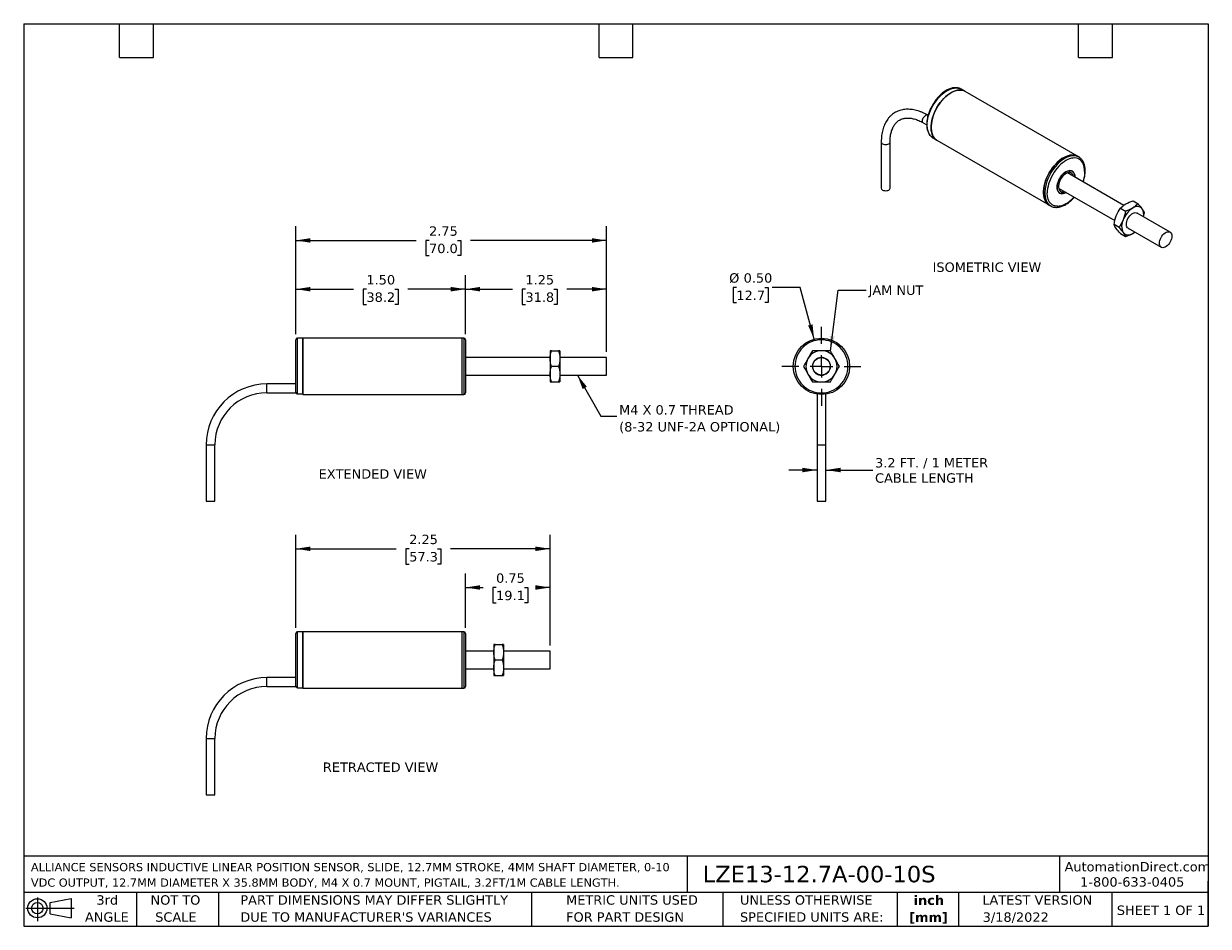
# Model space of a CAD drawing. Header units: inches. Extents: x 0.2 to 10.8, y 0.2 to 8.2.
import ezdxf

# ---------------------------------------------------------------- set-up
doc = ezdxf.new("R2010")
doc.units = ezdxf.units.IN
doc.header["$MEASUREMENT"] = 0
doc.linetypes.add('SLD-Center', pattern=[0.75, 0.6, -0.05, 0.05, -0.05])
doc.linetypes.add('SLD-Solid', pattern=[0])
doc.layers.add('CENTER', color=40, linetype='SLD-Center')
doc.layers.add('DIMENSIONS', color=140, linetype='SLD-Solid', lineweight=25)
doc.layers.add('TEXT', color=140, linetype='SLD-Solid', lineweight=25)
doc.styles.add('SLDTEXTSTYLE0', font='VERDANA.TTF')
doc.styles.add('SLDTEXTSTYLE1', font='VERDANAB.TTF')
doc.styles.get("Standard").update_dxf_attribs({"font": 'VERDANA.TTF'})
doc.dimstyles.new('SLDDIMSTYLE0', dxfattribs={"dimtxt": 0.084961, "dimasz": 0.13, "dimexe": 0, "dimexo": 0.0625, "dimgap": 0.02124, "dimtad": 0, "dimtih": 1, "dimtoh": 1, "dimrnd": 1e-09, "dimzin": 12, "dimdsep": 46, "dimtxsty": 'SLDTEXTSTYLE0', "dimsah": 1, "dimcen": 0.09, "dimadec": 0, "dimazin": 3, "dimtfac": 1, "dimtofl": 0, "dimtmove": 0, "dimatfit": 3, "dimfxl": 0, "dimfrac": 2, "dimtolj": 1, "dimtzin": 12, "dimarcsym": 0})
doc.dimstyles.new('SLDDIMSTYLE1', dxfattribs={"dimtxt": 0.084961, "dimasz": 0.13, "dimexe": 0, "dimexo": 0.0625, "dimgap": 0.02124, "dimtad": 0, "dimtih": 1, "dimtoh": 1, "dimrnd": 1e-09, "dimzin": 4, "dimdsep": 46, "dimtxsty": 'SLDTEXTSTYLE0', "dimsah": 1, "dimcen": 0.09, "dimadec": 0, "dimazin": 1, "dimtfac": 1, "dimtofl": 0, "dimtmove": 0, "dimatfit": 3, "dimfxl": 0, "dimfrac": 2, "dimtolj": 1, "dimtzin": 12, "dimarcsym": 0})
doc.dimstyles.new('SLDDIMSTYLE2', dxfattribs={"dimtxt": 0.18, "dimasz": 0.13, "dimexe": 0, "dimexo": 0.0625, "dimgap": 0, "dimtad": 0, "dimtih": 1, "dimtoh": 1, "dimdec": 0, "dimrnd": 1e-09, "dimzin": 0, "dimdsep": 46, "dimtxsty": 'Standard', "dimsah": 1, "dimcen": 0.09, "dimadec": 0, "dimazin": 0, "dimtfac": 0.13, "dimtdec": 0, "dimtofl": 0, "dimtmove": 0, "dimatfit": 3, "dimfxl": 0, "dimfrac": 2, "dimtolj": 1, "dimtzin": 0, "dimarcsym": 0})
doc.dimstyles.new('SLDDIMSTYLE3', dxfattribs={"dimtxt": 0.084961, "dimasz": 0.13, "dimexe": 0, "dimexo": 0.0625, "dimgap": 0.02124, "dimtad": 0, "dimtih": 1, "dimtoh": 1, "dimrnd": 1e-09, "dimzin": 12, "dimdsep": 46, "dimtxsty": 'SLDTEXTSTYLE0', "dimsah": 1, "dimcen": 0.09, "dimadec": 0, "dimazin": 3, "dimtfac": 1, "dimtmove": 0, "dimatfit": 0, "dimfxl": 0, "dimfrac": 2, "dimtolj": 1, "dimtzin": 12, "dimarcsym": 0})
doc.dimstyles.new('SLDDIMSTYLE4', dxfattribs={"dimtxt": 0.084961, "dimasz": 0.13, "dimexe": 0, "dimexo": 0.0625, "dimgap": 0.02124, "dimtad": 0, "dimtih": 1, "dimtoh": 1, "dimrnd": 1e-09, "dimzin": 0, "dimdsep": 46, "dimtxsty": 'SLDTEXTSTYLE0', "dimsah": 1, "dimcen": 0, "dimadec": 0, "dimazin": 0, "dimtfac": 1, "dimtofl": 0, "dimtmove": 0, "dimatfit": 3, "dimfxl": 0, "dimfrac": 2, "dimtolj": 1, "dimtzin": 12, "dimarcsym": 0})
doc.dimstyles.new('SLDDIMSTYLE5', dxfattribs={"dimtxt": 0.084961, "dimasz": 0.13, "dimexe": 0, "dimexo": 0.0625, "dimgap": 0.02124, "dimtad": 0, "dimtih": 1, "dimtoh": 1, "dimrnd": 1e-09, "dimdsep": 46, "dimtxsty": 'SLDTEXTSTYLE0', "dimsah": 1, "dimcen": 0.09, "dimadec": 0, "dimazin": 2, "dimtfac": 1, "dimtofl": 0, "dimtmove": 0, "dimatfit": 3, "dimfxl": 0, "dimfrac": 2, "dimtolj": 1, "dimtzin": 12, "dimarcsym": 0})

# ---------------------------------------------------------------- blocks, each defined once
blk = doc.blocks.new('Block11')
at = {"color": 7, "linetype": 'SLD-Solid', "lineweight": 18}
for p, q in [((0, 0.113), (0.428, 0.113)), ((0.102, 0.209), (0.102, 0)), ((0.216, 0.164), (0.401, 0.198)), ((0.216, 0.063), (0.216, 0.164)), ((0.401, 0.198), (0.401, 0.029)), ((0.216, 0.063), (0.401, 0.029))]:
    blk.add_line(p, q, dxfattribs=at)
for radius in [0.0846, 0.0506]:
    blk.add_circle((0.102, 0.113), radius, dxfattribs=at)
blk = doc.blocks.new('Block12')
at = {"color": 7, "linetype": 'Continuous'}
blk.add_blockref('Block11', (0, 0), dxfattribs=at)
blk = doc.blocks.new('SW_NOTE_0')
at = {"layer": 'TEXT', "color": 0, "char_height": 0.07292, "attachment_point": 1, "style": 'SLDTEXTSTYLE0'}
for s, insert in [('ALLIANCE SENSORS INDUCTIVE LINEAR POSITION SENSOR, SLIDE, 12.7MM STROKE, 4MM SHAFT DIAMETER, 0-10 ', (0, 0.093)), ('VDC OUTPUT, 12.7MM DIAMETER X 35.8MM BODY, M4 X 0.7 MOUNT, PIGTAIL, 3.2FT/1M CABLE LENGTH.', (0, -0.044))]:
    blk.add_mtext(s, dxfattribs=dict(at, insert=insert))
blk = doc.blocks.new('SW_NOTE_0_1')
at = {"layer": 'TEXT', "color": 0, "char_height": 0.0833, "attachment_point": 2, "style": 'SLDTEXTSTYLE1'}
for s, insert in [('inch', (0.125, 0.106)), ('[mm]', (0.122, -0.045))]:
    blk.add_mtext(s, dxfattribs=dict(at, insert=insert))
blk = doc.blocks.new('SW_NOTE_0_2')
at = {"layer": 'TEXT', "color": 0, "char_height": 0.08333, "attachment_point": 1, "style": 'SLDTEXTSTYLE0'}
for s, insert in [('UNLESS OTHERWISE ', (0, 0.106)), ('SPECIFIED UNITS ARE:', (0, -0.045))]:
    blk.add_mtext(s, dxfattribs=dict(at, insert=insert))
blk = doc.blocks.new('SW_NOTE_0_3')
at = {"layer": 'TEXT', "color": 0, "char_height": 0.08333, "attachment_point": 1, "style": 'SLDTEXTSTYLE0'}
for s, insert in [('PART DIMENSIONS MAY DIFFER SLIGHTLY ', (0, 0.106)), ("DUE TO MANUFACTURER'S VARIANCES", (0, -0.045))]:
    blk.add_mtext(s, dxfattribs=dict(at, insert=insert))
blk = doc.blocks.new('SW_NOTE_0_4')
at = {"layer": 'TEXT', "color": 0, "char_height": 0.0833, "attachment_point": 2, "style": 'SLDTEXTSTYLE0'}
for s, insert in [('NOT TO', (0.207, 0.106)), ('SCALE', (0.211, -0.045))]:
    blk.add_mtext(s, dxfattribs=dict(at, insert=insert))
blk = doc.blocks.new('SW_NOTE_0_5')
at = {"layer": 'TEXT', "color": 0, "char_height": 0.0833, "attachment_point": 2, "style": 'SLDTEXTSTYLE0'}
for s, insert in [('3rd', (0.091, 0.106)), ('ANGLE', (0.087, -0.045))]:
    blk.add_mtext(s, dxfattribs=dict(at, insert=insert))
blk = doc.blocks.new('SW_NOTE_0_6')
at = {"layer": 'TEXT', "color": 0, "char_height": 0.08333, "attachment_point": 1, "style": 'SLDTEXTSTYLE0'}
for s, insert in [('METRIC UNITS USED ', (0, 0.106)), ('FOR PART DESIGN', (0, -0.045))]:
    blk.add_mtext(s, dxfattribs=dict(at, insert=insert))
blk = doc.blocks.new('_D')
at = {"layer": 'DIMENSIONS'}
for p, q in [((4.166, 5.498), (4.166, 6.022)), ((5.416, 5.341), (5.416, 6.022)), ((4.166, 5.897), (4.582, 5.897)), ((4.697, 5.897), (4.669, 5.897)), ((4.669, 5.897), (4.669, 5.762)), ((4.95, 5.897), (4.978, 5.897)), ((4.978, 5.897), (4.978, 5.762)), ((5.416, 5.897), (5.065, 5.897)), ((4.669, 5.762), (4.697, 5.762)), ((4.978, 5.762), (4.95, 5.762))]:
    blk.add_line(p, q, dxfattribs=at)
for points in [[(4.166, 5.897), (4.296, 5.877), (4.296, 5.917)], [(5.416, 5.897), (5.286, 5.917), (5.286, 5.877)]]:
    blk.add_solid(points, dxfattribs=at)
at = {"layer": 'DIMENSIONS', "char_height": 0.0833, "attachment_point": 1, "style": 'SLDTEXTSTYLE0'}
for s, insert in [('1.25', (4.697, 6.022)), ('31.8', (4.697, 5.868))]:
    blk.add_mtext(s, dxfattribs=dict(at, insert=insert))
blk = doc.blocks.new('_D_1')
at = {"layer": 'DIMENSIONS'}
for p, q in [((2.662, 5.498), (2.662, 6.022)), ((4.166, 5.498), (4.166, 6.022)), ((2.662, 5.897), (3.173, 5.897)), ((3.288, 5.897), (3.26, 5.897)), ((3.26, 5.897), (3.26, 5.762)), ((3.541, 5.897), (3.569, 5.897)), ((3.569, 5.897), (3.569, 5.762)), ((4.166, 5.897), (3.656, 5.897)), ((3.26, 5.762), (3.288, 5.762)), ((3.569, 5.762), (3.541, 5.762))]:
    blk.add_line(p, q, dxfattribs=at)
for points in [[(2.662, 5.897), (2.792, 5.877), (2.792, 5.917)], [(4.166, 5.897), (4.036, 5.917), (4.036, 5.877)]]:
    blk.add_solid(points, dxfattribs=at)
at = {"layer": 'DIMENSIONS', "char_height": 0.0833, "attachment_point": 1, "style": 'SLDTEXTSTYLE0'}
for s, insert in [('1.50', (3.288, 6.022)), ('38.2', (3.288, 5.868))]:
    blk.add_mtext(s, dxfattribs=dict(at, insert=insert))
blk = doc.blocks.new('_D_2')
at = {"layer": 'DIMENSIONS'}
for p, q in [((2.662, 5.498), (2.662, 6.454)), ((5.416, 5.341), (5.416, 6.454)), ((2.662, 6.329), (3.728, 6.329)), ((3.843, 6.329), (3.814, 6.329)), ((3.814, 6.329), (3.814, 6.194)), ((4.095, 6.329), (4.124, 6.329)), ((4.124, 6.329), (4.124, 6.194)), ((5.416, 6.329), (4.211, 6.329)), ((3.814, 6.194), (3.843, 6.194)), ((4.124, 6.194), (4.095, 6.194))]:
    blk.add_line(p, q, dxfattribs=at)
for points in [[(2.662, 6.329), (2.792, 6.309), (2.792, 6.349)], [(5.416, 6.329), (5.286, 6.349), (5.286, 6.309)]]:
    blk.add_solid(points, dxfattribs=at)
at = {"layer": 'DIMENSIONS', "char_height": 0.0833, "attachment_point": 1, "style": 'SLDTEXTSTYLE0'}
for s, insert in [('2.75', (3.843, 6.454)), ('70.0', (3.843, 6.3))]:
    blk.add_mtext(s, dxfattribs=dict(at, insert=insert))
blk = doc.blocks.new('SW_NOTE_0_7')
at = {"layer": 'TEXT', "color": 0, "char_height": 0.08333, "attachment_point": 1, "style": 'SLDTEXTSTYLE0'}
for s, insert in [('M4 X 0.7 THREAD', (0.021, 0.097)), ('(8-32 UNF-2A OPTIONAL)', (0.021, -0.053))]:
    blk.add_mtext(s, dxfattribs=dict(at, insert=insert))
blk = doc.blocks.new('_D_3')
at = {"layer": 'DIMENSIONS'}
for p, q in [((7.282, 4.294), (7.032, 4.294)), ((7.36, 4.294), (7.777, 4.294))]:
    blk.add_line(p, q, dxfattribs=at)
for points in [[(7.282, 4.294), (7.152, 4.314), (7.152, 4.274)], [(7.36, 4.294), (7.49, 4.274), (7.49, 4.314)]]:
    blk.add_solid(points, dxfattribs=at)
at = {"layer": 'DIMENSIONS', "char_height": 0.08333, "attachment_point": 1, "style": 'SLDTEXTSTYLE0'}
for s, insert in [('3.2 FT. / 1 METER', (7.796, 4.4)), ('CABLE LENGTH', (7.796, 4.265))]:
    blk.add_mtext(s, dxfattribs=dict(at, insert=insert))
blk = doc.blocks.new('_D_4')
at = {"layer": 'DIMENSIONS'}
for p, q in [((6.567, 5.913), (6.538, 5.913)), ((6.538, 5.913), (6.538, 5.778)), ((6.819, 5.913), (6.848, 5.913)), ((6.848, 5.913), (6.848, 5.778)), ((7.133, 5.913), (6.883, 5.913)), ((7.256, 5.455), (7.133, 5.913)), ((6.538, 5.778), (6.567, 5.778)), ((6.848, 5.778), (6.819, 5.778))]:
    blk.add_line(p, q, dxfattribs=at)
blk.add_solid([(7.256, 5.455), (7.242, 5.585), (7.203, 5.575)], dxfattribs=at)
at = {"layer": 'DIMENSIONS', "char_height": 0.0833, "attachment_point": 1, "style": 'SLDTEXTSTYLE0'}
for s, insert in [('%%c', (6.503, 6.038)), ('0.50', (6.631, 6.038)), ('12.7', (6.567, 5.884))]:
    blk.add_mtext(s, dxfattribs=dict(at, insert=insert))
blk = doc.blocks.new('SW_CENTERMARKSYMBOL_0')
at = {"layer": 'CENTER', "color": 0}
for p, q in [((0, 0.2), (0, 0.35)), ((-0.2, 0), (-0.35, 0)), ((0, 0), (-0.1, 0)), ((0, 0), (0, 0.1)), ((0, 0), (0, -0.1)), ((0, 0), (0.1, 0)), ((0.2, 0), (0.35, 0)), ((0, -0.2), (0, -0.35))]:
    blk.add_line(p, q, dxfattribs=at)
blk = doc.blocks.new('_D_5')
at = {"layer": 'DIMENSIONS'}
for p, q in [((4.166, 2.895), (4.166, 3.378)), ((4.916, 2.738), (4.916, 3.378)), ((4.166, 3.253), (4.322, 3.253)), ((4.437, 3.253), (4.409, 3.253)), ((4.409, 3.253), (4.409, 3.118)), ((4.69, 3.253), (4.718, 3.253)), ((4.718, 3.253), (4.718, 3.118)), ((4.916, 3.253), (4.805, 3.253)), ((4.409, 3.118), (4.437, 3.118)), ((4.718, 3.118), (4.69, 3.118))]:
    blk.add_line(p, q, dxfattribs=at)
for points in [[(4.166, 3.253), (4.296, 3.233), (4.296, 3.273)], [(4.916, 3.253), (4.786, 3.273), (4.786, 3.233)]]:
    blk.add_solid(points, dxfattribs=at)
at = {"layer": 'DIMENSIONS', "char_height": 0.0833, "attachment_point": 1, "style": 'SLDTEXTSTYLE0'}
for s, insert in [('0.75', (4.437, 3.378)), ('19.1', (4.437, 3.224))]:
    blk.add_mtext(s, dxfattribs=dict(at, insert=insert))
blk = doc.blocks.new('_D_6')
at = {"layer": 'DIMENSIONS'}
for p, q in [((2.662, 2.895), (2.662, 3.721)), ((4.916, 2.738), (4.916, 3.721)), ((2.662, 3.596), (3.552, 3.596)), ((3.667, 3.596), (3.638, 3.596)), ((3.638, 3.596), (3.638, 3.461)), ((3.919, 3.596), (3.948, 3.596)), ((3.948, 3.596), (3.948, 3.461)), ((4.916, 3.596), (4.034, 3.596)), ((3.638, 3.461), (3.667, 3.461)), ((3.948, 3.461), (3.919, 3.461))]:
    blk.add_line(p, q, dxfattribs=at)
for points in [[(2.662, 3.596), (2.792, 3.576), (2.792, 3.616)], [(4.916, 3.596), (4.786, 3.616), (4.786, 3.576)]]:
    blk.add_solid(points, dxfattribs=at)
at = {"layer": 'DIMENSIONS', "char_height": 0.0833, "attachment_point": 1, "style": 'SLDTEXTSTYLE0'}
for s, insert in [('2.25', (3.667, 3.721)), ('57.3', (3.667, 3.567))]:
    blk.add_mtext(s, dxfattribs=dict(at, insert=insert))

msp = doc.modelspace()

# ---------------------------------------------------------------- linework, layer by layer
for p, q in [((8.594, 7.65), (8.56, 7.67)), ((9.591, 7.075), (8.594, 7.65)), ((8.224, 7.371), (8.254, 7.354)), ((8.266, 7.437), (8.263, 7.438)), ((7.851, 7.201), (7.851, 6.792)), ((7.929, 6.792), (7.929, 7.201)), ((8.31, 7.237), (8.344, 7.217)), ((8.344, 7.217), (9.341, 6.642)), ((9.603, 7.068), (9.591, 7.075)), ((9.603, 7.068), (9.601, 7.069)), ((9.544, 6.942), (9.537, 6.945)), ((10.001, 6.64), (9.501, 6.928)), ((9.423, 6.793), (9.922, 6.505)), ((9.426, 6.753), (9.433, 6.749)), ((9.341, 6.642), (9.353, 6.635)), ((9.352, 6.636), (9.353, 6.635)), ((10.083, 6.679), (10.127, 6.654)), ((9.971, 6.614), (10.015, 6.589)), ((10.411, 6.403), (10.118, 6.572)), ((10.12, 6.572), (10.123, 6.569)), ((10.122, 6.57), (10.12, 6.572)), ((10.12, 6.572), (10.121, 6.569)), ((10.177, 6.538), (10.184, 6.574)), ((9.959, 6.444), (9.915, 6.469)), ((10.04, 6.437), (10.333, 6.268)), ((9.971, 6.389), (10.015, 6.364)), ((10.08, 6.391), (10.098, 6.404)), ((2.725, 5.463), (2.677, 5.463)), ((2.677, 4.968), (2.677, 5.463)), ((4.135, 5.463), (2.725, 5.463)), ((2.725, 5.463), (2.725, 4.963)), ((2.725, 4.968), (2.725, 5.463)), ((4.151, 5.463), (4.135, 5.463)), ((4.135, 4.963), (4.135, 5.463)), ((4.151, 5.463), (4.151, 4.963)), ((4.916, 5.291), (4.166, 5.291)), ((4.929, 5.351), (4.991, 5.351)), ((5.003, 5.351), (5.003, 5.282)), ((5.416, 5.291), (5.003, 5.291)), ((5.003, 5.282), (5.003, 5.144)), ((5.416, 5.213), (5.416, 5.291)), ((7.377, 5.268), (7.381, 5.261)), ((4.991, 5.213), (4.929, 5.213)), ((5.416, 5.135), (5.416, 5.213)), ((2.662, 5.057), (2.406, 5.057)), ((2.406, 4.979), (2.406, 5.057)), ((4.166, 5.135), (4.916, 5.135)), ((4.929, 5.075), (4.991, 5.075)), ((5.003, 5.144), (5.003, 5.075)), ((5.003, 5.135), (5.416, 5.135)), ((2.406, 4.979), (2.663, 4.979)), ((2.677, 4.968), (2.725, 4.968)), ((2.725, 4.963), (4.135, 4.963)), ((4.135, 4.963), (4.151, 4.963)), ((7.282, 4.966), (7.282, 4.518)), ((7.36, 4.518), (7.36, 4.966)), ((1.867, 4.518), (1.867, 4.018)), ((1.867, 4.518), (1.945, 4.518)), ((1.945, 4.018), (1.945, 4.518)), ((7.282, 4.518), (7.282, 4.018)), ((7.282, 4.518), (7.36, 4.518)), ((7.36, 4.018), (7.36, 4.518)), ((1.867, 4.018), (1.945, 4.018)), ((7.282, 4.018), (7.36, 4.018)), ((2.725, 2.86), (2.677, 2.86)), ((2.677, 2.364), (2.677, 2.86)), ((4.135, 2.86), (2.725, 2.86)), ((2.725, 2.86), (2.725, 2.36)), ((2.725, 2.364), (2.725, 2.86)), ((4.151, 2.86), (4.135, 2.86)), ((4.135, 2.36), (4.135, 2.86)), ((4.151, 2.86), (4.151, 2.36)), ((4.416, 2.747), (4.416, 2.678)), ((4.429, 2.747), (4.491, 2.747)), ((4.503, 2.747), (4.503, 2.678)), ((4.416, 2.688), (4.166, 2.688)), ((4.416, 2.678), (4.416, 2.61)), ((4.916, 2.688), (4.503, 2.688)), ((4.503, 2.678), (4.503, 2.541)), ((4.916, 2.61), (4.916, 2.688)), ((4.166, 2.532), (4.416, 2.532)), ((4.416, 2.61), (4.416, 2.541)), ((4.416, 2.541), (4.416, 2.472)), ((4.491, 2.61), (4.429, 2.61)), ((4.503, 2.541), (4.503, 2.472)), ((4.503, 2.532), (4.916, 2.532)), ((4.503, 2.531), (4.503, 2.531)), ((4.916, 2.532), (4.916, 2.61)), ((2.662, 2.454), (2.406, 2.454)), ((2.406, 2.376), (2.406, 2.454)), ((4.429, 2.472), (4.491, 2.472)), ((2.406, 2.376), (2.663, 2.376)), ((2.677, 2.364), (2.725, 2.364)), ((2.725, 2.36), (4.135, 2.36)), ((4.135, 2.36), (4.151, 2.36)), ((1.867, 1.915), (1.867, 1.415)), ((1.867, 1.915), (1.945, 1.915)), ((1.945, 1.415), (1.945, 1.915)), ((1.867, 1.415), (1.945, 1.415))]:
    msp.add_line(p, q)
at = {"flags": 128}
for points in [[(8.31, 7.237), (8.307, 7.239), (8.295, 7.248), (8.285, 7.259), (8.276, 7.273), (8.269, 7.288), (8.264, 7.305), (8.26, 7.324), (8.259, 7.344), (8.259, 7.366), (8.261, 7.388), (8.265, 7.411), (8.271, 7.434), (8.279, 7.458), (8.288, 7.481), (8.299, 7.505), (8.311, 7.527), (8.325, 7.549), (8.34, 7.57), (8.356, 7.59), (8.373, 7.608), (8.39, 7.625), (8.408, 7.639), (8.426, 7.652), (8.444, 7.662), (8.463, 7.671), (8.481, 7.677), (8.498, 7.68), (8.515, 7.682), (8.531, 7.68), (8.546, 7.677), (8.559, 7.671)], [(8.559, 7.671), (8.559, 7.67), (8.56, 7.67)], [(8.594, 7.65), (8.589, 7.653), (8.575, 7.658), (8.56, 7.661), (8.544, 7.662), (8.527, 7.66), (8.51, 7.656), (8.492, 7.649), (8.474, 7.64), (8.456, 7.629), (8.438, 7.616), (8.42, 7.601), (8.403, 7.584), (8.386, 7.566), (8.371, 7.546), (8.356, 7.525), (8.343, 7.503), (8.331, 7.48), (8.32, 7.457), (8.311, 7.434), (8.304, 7.41), (8.298, 7.387), (8.295, 7.364), (8.293, 7.342), (8.293, 7.321), (8.295, 7.301), (8.298, 7.283), (8.304, 7.266), (8.311, 7.251), (8.32, 7.238), (8.331, 7.227), (8.343, 7.218), (8.344, 7.217)], [(8.344, 7.217), (8.341, 7.219), (8.329, 7.228), (8.319, 7.24), (8.31, 7.253), (8.303, 7.269), (8.298, 7.286), (8.294, 7.304), (8.293, 7.325), (8.293, 7.346), (8.295, 7.368), (8.299, 7.391), (8.305, 7.415), (8.313, 7.438), (8.322, 7.462), (8.333, 7.485), (8.345, 7.508), (8.359, 7.53), (8.374, 7.551), (8.39, 7.57), (8.407, 7.588), (8.424, 7.605), (8.442, 7.62), (8.46, 7.632), (8.478, 7.643), (8.497, 7.651), (8.515, 7.657), (8.532, 7.661), (8.549, 7.662), (8.565, 7.661), (8.58, 7.657), (8.593, 7.651), (8.594, 7.65)], [(8.224, 7.371), (8.224, 7.371), (8.22, 7.375), (8.217, 7.381), (8.216, 7.389), (8.217, 7.398), (8.22, 7.407), (8.224, 7.416), (8.23, 7.424), (8.237, 7.431), (8.244, 7.437)], [(7.851, 7.2), (7.852, 7.195), (7.856, 7.189), (7.863, 7.185), (7.871, 7.181), (7.88, 7.179), (7.89, 7.178), (7.9, 7.179), (7.91, 7.181), (7.918, 7.185), (7.924, 7.189), (7.928, 7.195), (7.929, 7.201)], [(9.341, 6.642), (9.34, 6.643), (9.328, 6.651), (9.317, 6.662), (9.308, 6.676), (9.301, 6.691), (9.295, 6.707), (9.292, 6.726), (9.29, 6.746), (9.29, 6.767), (9.292, 6.789), (9.295, 6.811), (9.301, 6.835), (9.308, 6.858), (9.317, 6.882), (9.328, 6.905), (9.34, 6.928), (9.353, 6.95), (9.368, 6.971), (9.383, 6.99), (9.4, 7.009), (9.417, 7.026), (9.435, 7.041), (9.453, 7.054), (9.471, 7.065), (9.489, 7.074), (9.507, 7.08), (9.524, 7.084), (9.541, 7.086), (9.557, 7.086), (9.572, 7.083), (9.586, 7.077), (9.591, 7.075)], [(9.591, 7.075), (9.586, 7.077), (9.572, 7.083), (9.557, 7.086), (9.541, 7.086), (9.524, 7.084), (9.507, 7.08), (9.489, 7.074), (9.471, 7.065), (9.453, 7.054), (9.435, 7.041), (9.417, 7.026), (9.4, 7.009), (9.383, 6.99), (9.368, 6.971), (9.353, 6.95), (9.34, 6.928), (9.328, 6.905), (9.317, 6.882), (9.308, 6.858), (9.301, 6.835), (9.295, 6.811), (9.292, 6.789), (9.29, 6.767), (9.29, 6.746), (9.292, 6.726), (9.295, 6.707), (9.301, 6.691), (9.308, 6.676), (9.317, 6.662), (9.328, 6.651), (9.34, 6.643), (9.341, 6.642)], [(9.601, 7.069), (9.598, 7.071), (9.584, 7.076), (9.569, 7.079), (9.553, 7.08), (9.536, 7.078), (9.518, 7.074), (9.5, 7.067), (9.482, 7.058), (9.464, 7.047), (9.446, 7.034), (9.428, 7.019), (9.411, 7.002), (9.395, 6.984), (9.379, 6.964), (9.364, 6.943), (9.351, 6.921), (9.339, 6.898), (9.328, 6.875), (9.319, 6.852), (9.312, 6.828), (9.307, 6.805), (9.303, 6.782), (9.301, 6.76), (9.301, 6.739), (9.303, 6.719), (9.307, 6.701), (9.312, 6.684), (9.319, 6.669), (9.328, 6.656), (9.339, 6.645), (9.351, 6.636), (9.352, 6.636)], [(9.567, 6.89), (9.567, 6.891), (9.566, 6.905), (9.563, 6.917), (9.559, 6.928), (9.552, 6.936), (9.544, 6.942), (9.535, 6.946), (9.524, 6.948), (9.513, 6.946), (9.501, 6.943), (9.488, 6.937), (9.476, 6.928), (9.464, 6.918), (9.452, 6.906), (9.442, 6.893), (9.432, 6.878), (9.424, 6.862), (9.418, 6.846), (9.413, 6.83), (9.41, 6.815), (9.409, 6.8), (9.41, 6.786), (9.413, 6.774), (9.418, 6.763), (9.424, 6.755), (9.432, 6.749), (9.442, 6.745), (9.452, 6.743), (9.464, 6.745), (9.476, 6.748), (9.488, 6.754), (9.489, 6.755)], [(9.489, 6.755), (9.488, 6.755), (9.476, 6.749), (9.464, 6.745), (9.453, 6.744), (9.442, 6.746), (9.433, 6.749), (9.425, 6.756), (9.418, 6.764), (9.414, 6.774), (9.411, 6.787), (9.41, 6.8), (9.411, 6.815), (9.414, 6.83), (9.418, 6.846), (9.425, 6.862), (9.433, 6.878), (9.442, 6.892), (9.453, 6.906), (9.464, 6.918), (9.476, 6.928), (9.488, 6.936), (9.5, 6.942), (9.512, 6.946), (9.524, 6.947), (9.534, 6.945), (9.544, 6.942), (9.552, 6.935), (9.558, 6.927), (9.563, 6.917), (9.566, 6.904), (9.567, 6.891), (9.567, 6.891)], [(9.553, 6.898), (9.551, 6.907), (9.546, 6.916), (9.54, 6.923), (9.532, 6.928), (9.523, 6.931), (9.513, 6.931), (9.502, 6.928), (9.491, 6.923), (9.48, 6.916), (9.469, 6.907), (9.458, 6.896), (9.449, 6.884), (9.44, 6.871), (9.433, 6.857), (9.428, 6.842), (9.424, 6.828), (9.422, 6.814), (9.422, 6.801), (9.424, 6.789), (9.428, 6.779), (9.433, 6.771), (9.44, 6.765), (9.449, 6.761), (9.458, 6.76), (9.469, 6.761), (9.475, 6.763)], [(7.851, 6.792), (7.852, 6.786), (7.856, 6.781), (7.863, 6.776), (7.871, 6.773), (7.88, 6.771), (7.89, 6.77), (7.9, 6.771), (7.91, 6.773), (7.918, 6.776), (7.924, 6.781), (7.928, 6.786), (7.929, 6.792)], [(10.046, 6.433), (10.039, 6.437), (10.033, 6.442), (10.028, 6.45), (10.025, 6.459), (10.024, 6.47), (10.025, 6.483), (10.027, 6.496), (10.032, 6.509), (10.038, 6.522), (10.045, 6.534), (10.054, 6.546), (10.063, 6.556), (10.073, 6.564), (10.083, 6.57), (10.093, 6.574), (10.103, 6.576), (10.112, 6.575), (10.12, 6.572), (10.12, 6.572)], [(10.317, 6.303), (10.318, 6.316), (10.321, 6.329), (10.325, 6.342), (10.331, 6.355), (10.339, 6.367), (10.348, 6.378), (10.357, 6.388), (10.367, 6.396), (10.377, 6.402), (10.387, 6.405), (10.397, 6.406), (10.405, 6.405), (10.413, 6.402), (10.419, 6.396), (10.424, 6.388), (10.426, 6.378), (10.427, 6.367), (10.426, 6.355), (10.424, 6.342), (10.419, 6.329), (10.413, 6.316), (10.405, 6.304), (10.397, 6.292), (10.387, 6.283), (10.377, 6.275), (10.367, 6.269), (10.357, 6.265), (10.348, 6.264), (10.339, 6.265), (10.331, 6.269), (10.325, 6.275), (10.321, 6.283), (10.318, 6.292), (10.317, 6.303)], [(10.08, 6.391), (10.093, 6.4), (10.098, 6.404)]]:
    msp.add_lwpolyline(points, dxfattribs=at)
for radius in [0.25, 0.078]:
    msp.add_circle((7.321, 5.213), radius)
for centre, radius, start, end in [((8.255, 7.421), 0.0196, 65.6279, 125.6826), ((10.194, 6.438), 0.211, 122.638, 159.7729), ((10.118, 6.57), 0.0606, 40.5328, 129.2482), ((10.108, 6.455), 0.126, 153.4364, 206.5636), ((10.077, 6.559), 0.101, 348.5297, 29.9416), ((10.041, 6.438), 0.0606, 220.5328, 309.2482), ((2.677, 5.448), 0.015, 90, 180), ((4.151, 5.448), 0.015, 0, 90), ((7.321, 5.213), 0.138, 150, 210), ((7.321, 5.213), 0.138, 90, 150), ((7.321, 5.213), 0.0787, 44.4775, 0), ((7.321, 5.213), 0.138, 30, 90), ((7.321, 5.213), 0.138, 330, 30), ((2.406, 4.518), 0.539, 90, 180), ((7.321, 5.213), 0.138, 210, 270), ((7.321, 5.213), 0.138, 270, 330), ((2.406, 4.518), 0.461, 90, 180), ((4.151, 4.978), 0.015, 270, 0), ((2.677, 2.845), 0.015, 90, 180), ((4.151, 2.845), 0.015, 0, 90), ((2.406, 1.915), 0.539, 90, 180), ((2.406, 1.915), 0.461, 90, 180), ((4.151, 2.375), 0.015, 270, 0)]:
    msp.add_arc(centre, radius, start, end)
for points, knots in [([(8.558, 7.671), (8.556, 7.672), (8.549, 7.676), (8.537, 7.68), (8.523, 7.682), (8.508, 7.683), (8.492, 7.682), (8.476, 7.679), (8.46, 7.674), (8.443, 7.667), (8.427, 7.658), (8.411, 7.648), (8.395, 7.636), (8.379, 7.623), (8.365, 7.608), (8.351, 7.593), (8.339, 7.579), (8.328, 7.565), (8.32, 7.552), (8.312, 7.541), (8.307, 7.532), (8.305, 7.529)], [0, 0, 0, 0, 0.0312828, 0.0932516, 0.1508985, 0.2090649, 0.2677017, 0.3266572, 0.3857518, 0.4448317, 0.5037761, 0.5624687, 0.6208245, 0.6786981, 0.7358054, 0.7915002, 0.8439474, 0.8892505, 0.9250546, 0.9667017, 1, 1, 1, 1]), ([(8.263, 7.438), (8.257, 7.442), (8.243, 7.45), (8.222, 7.46), (8.198, 7.47), (8.175, 7.478), (8.151, 7.484), (8.128, 7.489), (8.105, 7.491), (8.082, 7.492), (8.06, 7.491), (8.038, 7.488), (8.017, 7.482), (7.997, 7.475), (7.977, 7.465), (7.959, 7.454), (7.941, 7.44), (7.924, 7.423), (7.909, 7.406), (7.896, 7.386), (7.885, 7.366), (7.876, 7.345), (7.868, 7.321), (7.861, 7.297), (7.856, 7.272), (7.853, 7.245), (7.851, 7.221), (7.851, 7.206), (7.851, 7.2)], [0, 0, 0, 0, 0.029471, 0.067681, 0.106013, 0.14444, 0.182937, 0.22148, 0.260048, 0.298629, 0.337228, 0.375879, 0.414648, 0.453642, 0.493007, 0.532918, 0.573554, 0.61507, 0.657639, 0.696509, 0.735727, 0.775258, 0.815044, 0.855015, 0.895102, 0.935245, 0.975393, 1, 1, 1, 1]), ([(8.305, 7.529), (8.301, 7.521), (8.295, 7.511), (8.288, 7.496), (8.282, 7.482), (8.275, 7.466), (8.27, 7.45), (8.264, 7.432), (8.26, 7.414), (8.257, 7.396), (8.255, 7.379), (8.254, 7.361), (8.254, 7.344), (8.256, 7.327), (8.259, 7.312), (8.263, 7.297), (8.269, 7.283), (8.276, 7.27), (8.285, 7.258), (8.295, 7.248), (8.303, 7.241), (8.309, 7.238), (8.31, 7.237)], [0, 0, 0, 0, 0.064623, 0.090774, 0.134077, 0.178845, 0.226666, 0.276334, 0.327371, 0.379403, 0.432175, 0.485514, 0.539304, 0.593471, 0.647957, 0.702736, 0.757812, 0.813228, 0.869102, 0.925669, 0.983323, 1, 1, 1, 1]), ([(7.929, 7.201), (7.929, 7.208), (7.929, 7.222), (7.931, 7.244), (7.934, 7.264), (7.938, 7.284), (7.943, 7.302), (7.95, 7.319), (7.957, 7.335), (7.966, 7.35), (7.976, 7.363), (7.986, 7.376), (7.999, 7.386), (8.012, 7.396), (8.028, 7.403), (8.044, 7.409), (8.061, 7.412), (8.079, 7.414), (8.096, 7.414), (8.115, 7.412), (8.134, 7.408), (8.153, 7.403), (8.174, 7.396), (8.194, 7.387), (8.211, 7.379), (8.221, 7.373), (8.224, 7.371)], [0, 0, 0, 0, 0.037181, 0.076704, 0.11633, 0.156092, 0.19606, 0.236341, 0.277093, 0.318527, 0.360928, 0.404642, 0.450057, 0.4975, 0.547047, 0.598196, 0.643064, 0.686915, 0.729965, 0.772445, 0.814544, 0.856409, 0.898143, 0.939817, 0.981465, 1, 1, 1, 1]), ([(9.654, 6.941), (9.654, 6.992), (9.637, 7.031), (9.575, 7.067), (9.532, 7.063), (9.444, 7.012), (9.402, 6.967), (9.34, 6.859), (9.322, 6.8), (9.322, 6.75)], [0, 0, 0, 0, 0.25, 0.25, 0.5, 0.5, 0.75, 0.75, 1, 1, 1, 1]), ([(9.641, 6.848), (9.641, 6.85), (9.644, 6.858), (9.648, 6.873), (9.653, 6.891), (9.656, 6.908), (9.658, 6.926), (9.659, 6.944), (9.659, 6.961), (9.657, 6.978), (9.654, 6.993), (9.65, 7.008), (9.644, 7.022), (9.637, 7.035), (9.628, 7.047), (9.618, 7.057), (9.609, 7.065), (9.603, 7.068), (9.601, 7.069)], [0, 0, 0, 0, 0.026023, 0.087698, 0.151072, 0.215681, 0.28121, 0.347443, 0.414235, 0.481496, 0.549153, 0.617174, 0.685563, 0.754375, 0.823755, 0.893996, 0.965587, 1, 1, 1, 1]), ([(9.654, 6.941), (9.654, 6.933), (9.654, 6.917), (9.65, 6.891), (9.644, 6.868), (9.64, 6.854), (9.638, 6.849)], [0, 0, 0, 0, 0.2730267, 0.5545224, 0.8440548, 1, 1, 1, 1]), ([(9.56, 6.714), (9.556, 6.71), (9.546, 6.699), (9.529, 6.683), (9.509, 6.666), (9.488, 6.653), (9.468, 6.643), (9.447, 6.635), (9.428, 6.631), (9.412, 6.631), (9.392, 6.633), (9.374, 6.639), (9.359, 6.65), (9.349, 6.66), (9.34, 6.672), (9.333, 6.687), (9.327, 6.705), (9.323, 6.726), (9.322, 6.742), (9.322, 6.75)], [0, 0, 0, 0, 0.034602, 0.098656, 0.16098, 0.221449, 0.281879, 0.344203, 0.408296, 0.458366, 0.508479, 0.610656, 0.661791, 0.71297, 0.76304, 0.813153, 0.877207, 0.939541, 1, 1, 1, 1]), ([(9.352, 6.636), (9.355, 6.634), (9.363, 6.63), (9.375, 6.625), (9.39, 6.622), (9.405, 6.622), (9.421, 6.623), (9.437, 6.626), (9.453, 6.631), (9.47, 6.638), (9.486, 6.647), (9.502, 6.657), (9.518, 6.669), (9.534, 6.682), (9.548, 6.697), (9.558, 6.707), (9.563, 6.712), (9.563, 6.712)], [0, 0, 0, 0, 0.053905, 0.130843, 0.202415, 0.274632, 0.347433, 0.420629, 0.493999, 0.56735, 0.640532, 0.713403, 0.785855, 0.857708, 0.92861, 0.997758, 1, 1, 1, 1]), ([(2.662, 4.983), (2.662, 4.994), (2.662, 5.027), (2.662, 5.121), (2.662, 5.179), (2.662, 5.295), (2.662, 5.348), (2.662, 5.426), (2.662, 5.448), (2.662, 5.448)], [0, 0, 0, 0, 0.25, 0.25, 0.5, 0.5, 0.75, 0.75, 1, 1, 1, 1]), ([(4.166, 5.448), (4.166, 5.448), (4.166, 5.423), (4.166, 5.335), (4.166, 5.275), (4.166, 5.213)], [0, 0, 0, 0, 0.5, 0.5, 1, 1, 1, 1]), ([(7.556, 5.213), (7.556, 5.275), (7.531, 5.335), (7.443, 5.423), (7.383, 5.448), (7.259, 5.448), (7.199, 5.423), (7.111, 5.335), (7.086, 5.275), (7.086, 5.213)], [0, 0, 0, 0, 0.25, 0.25, 0.5, 0.5, 0.75, 0.75, 1, 1, 1, 1]), ([(4.916, 5.351), (4.916, 5.351), (4.916, 5.344), (4.916, 5.32), (4.916, 5.303), (4.916, 5.282)], [0, 0, 0, 0, 0.5, 0.5, 1, 1, 1, 1]), ([(7.377, 5.268), (7.378, 5.267), (7.381, 5.265), (7.384, 5.261), (7.387, 5.256), (7.389, 5.252), (7.392, 5.248), (7.394, 5.241), (7.397, 5.233), (7.399, 5.223), (7.399, 5.217), (7.4, 5.213)], [0, 0, 0, 0, 0.083894, 0.167103, 0.249977, 0.332871, 0.416138, 0.500127, 0.667148, 0.832826, 1, 1, 1, 1]), ([(4.166, 5.213), (4.166, 5.151), (4.166, 5.091), (4.166, 5.003), (4.166, 4.978), (4.166, 4.978)], [0, 0, 0, 0, 0.5, 0.5, 1, 1, 1, 1]), ([(7.086, 5.213), (7.086, 5.151), (7.111, 5.091), (7.199, 5.003), (7.259, 4.978), (7.383, 4.978), (7.443, 5.003), (7.531, 5.091), (7.556, 5.151), (7.556, 5.213)], [0, 0, 0, 0, 0.25, 0.25, 0.5, 0.5, 0.75, 0.75, 1, 1, 1, 1]), ([(7.398, 5.2), (7.398, 5.201), (7.4, 5.205), (7.4, 5.209), (7.4, 5.213)], [0, 0, 0, 0, 0.172366, 1, 1, 1, 1]), ([(4.916, 5.144), (4.916, 5.123), (4.916, 5.106), (4.916, 5.082), (4.916, 5.075), (4.916, 5.075)], [0, 0, 0, 0, 0.5, 0.5, 1, 1, 1, 1]), ([(2.662, 4.983), (2.662, 4.979), (2.664, 4.975), (2.67, 4.969), (2.673, 4.968), (2.677, 4.968)], [0, 0, 0, 0, 0.5, 0.5, 1, 1, 1, 1]), ([(2.662, 2.379), (2.662, 2.391), (2.662, 2.423), (2.662, 2.517), (2.662, 2.575), (2.662, 2.691), (2.662, 2.745), (2.662, 2.823), (2.662, 2.845), (2.662, 2.845)], [0, 0, 0, 0, 0.25, 0.25, 0.5, 0.5, 0.75, 0.75, 1, 1, 1, 1]), ([(4.166, 2.845), (4.166, 2.845), (4.166, 2.82), (4.166, 2.732), (4.166, 2.672), (4.166, 2.61)], [0, 0, 0, 0, 0.5, 0.5, 1, 1, 1, 1]), ([(4.166, 2.61), (4.166, 2.547), (4.166, 2.487), (4.166, 2.399), (4.166, 2.375), (4.166, 2.375)], [0, 0, 0, 0, 0.5, 0.5, 1, 1, 1, 1]), ([(2.662, 2.379), (2.662, 2.375), (2.664, 2.371), (2.67, 2.366), (2.673, 2.364), (2.677, 2.364)], [0, 0, 0, 0, 0.5, 0.5, 1, 1, 1, 1])]:
    msp.add_open_spline(points, degree=3, knots=knots)
for points in [[(9.971, 6.614), (9.984, 6.628), (9.999, 6.641), (10.019, 6.652)], [(10.08, 6.616), (10.061, 6.605), (10.039, 6.597), (10.015, 6.589)], [(10.019, 6.652), (10.038, 6.663), (10.06, 6.672), (10.083, 6.679)], [(10.127, 6.654), (10.114, 6.64), (10.099, 6.628), (10.08, 6.616)], [(10.164, 6.609), (10.155, 6.623), (10.142, 6.638), (10.127, 6.654)], [(9.915, 6.469), (9.919, 6.496), (9.925, 6.522), (9.934, 6.547)], [(9.934, 6.547), (9.944, 6.572), (9.956, 6.594), (9.971, 6.614)], [(9.995, 6.512), (9.986, 6.487), (9.973, 6.465), (9.959, 6.444)], [(10.015, 6.589), (10.011, 6.562), (10.005, 6.536), (9.995, 6.512)], [(10.184, 6.574), (10.18, 6.584), (10.174, 6.595), (10.164, 6.609)], [(9.934, 6.434), (9.925, 6.448), (9.919, 6.459), (9.915, 6.469)], [(9.971, 6.389), (9.956, 6.405), (9.944, 6.421), (9.934, 6.434)], [(9.959, 6.444), (9.973, 6.428), (9.986, 6.413), (9.995, 6.399)], [(9.995, 6.399), (10.005, 6.385), (10.011, 6.374), (10.015, 6.364)], [(10.015, 6.364), (10.039, 6.372), (10.061, 6.38), (10.08, 6.391)], [(4.916, 5.282), (4.916, 5.306), (4.921, 5.328), (4.929, 5.351)], [(4.929, 5.351), (4.921, 5.351), (4.916, 5.351), (4.916, 5.351)], [(4.929, 5.213), (4.921, 5.236), (4.916, 5.258), (4.916, 5.282)], [(4.916, 5.282), (4.916, 5.261), (4.916, 5.237), (4.916, 5.213)], [(4.991, 5.351), (4.998, 5.328), (5.003, 5.306), (5.003, 5.282)], [(5.003, 5.351), (5.003, 5.351), (4.998, 5.351), (4.991, 5.351)], [(5.003, 5.282), (5.003, 5.258), (4.998, 5.236), (4.991, 5.213)], [(7.201, 5.282), (7.188, 5.258), (7.175, 5.236), (7.162, 5.213)], [(7.241, 5.351), (7.228, 5.328), (7.215, 5.306), (7.201, 5.282)], [(7.321, 5.351), (7.294, 5.351), (7.267, 5.351), (7.241, 5.351)], [(7.4, 5.351), (7.374, 5.351), (7.348, 5.351), (7.321, 5.351)], [(7.44, 5.282), (7.427, 5.306), (7.413, 5.328), (7.4, 5.351)], [(7.48, 5.213), (7.467, 5.236), (7.454, 5.258), (7.44, 5.282)], [(4.916, 5.144), (4.916, 5.168), (4.921, 5.191), (4.929, 5.213)], [(4.916, 5.213), (4.916, 5.189), (4.916, 5.165), (4.916, 5.144)], [(4.991, 5.213), (4.998, 5.191), (5.003, 5.168), (5.003, 5.144)], [(7.162, 5.213), (7.175, 5.191), (7.188, 5.168), (7.201, 5.144)], [(7.44, 5.144), (7.454, 5.168), (7.467, 5.191), (7.48, 5.213)], [(4.929, 5.075), (4.921, 5.098), (4.916, 5.121), (4.916, 5.144)], [(4.916, 5.075), (4.916, 5.075), (4.921, 5.075), (4.929, 5.075)], [(5.003, 5.144), (5.003, 5.121), (4.998, 5.098), (4.991, 5.075)], [(4.991, 5.075), (4.998, 5.075), (5.003, 5.075), (5.003, 5.075)], [(7.201, 5.144), (7.215, 5.121), (7.228, 5.098), (7.241, 5.075)], [(7.241, 5.075), (7.267, 5.075), (7.294, 5.075), (7.321, 5.075)], [(7.321, 5.075), (7.348, 5.075), (7.374, 5.075), (7.4, 5.075)], [(7.4, 5.075), (7.413, 5.098), (7.427, 5.121), (7.44, 5.144)], [(4.416, 2.678), (4.416, 2.702), (4.421, 2.725), (4.429, 2.747)], [(4.429, 2.747), (4.421, 2.747), (4.416, 2.747), (4.416, 2.747)], [(4.491, 2.747), (4.498, 2.725), (4.503, 2.702), (4.503, 2.678)], [(4.503, 2.747), (4.503, 2.747), (4.498, 2.747), (4.491, 2.747)], [(4.429, 2.61), (4.421, 2.632), (4.416, 2.655), (4.416, 2.678)], [(4.503, 2.678), (4.503, 2.655), (4.498, 2.632), (4.491, 2.61)], [(4.416, 2.541), (4.416, 2.564), (4.421, 2.587), (4.429, 2.61)], [(4.429, 2.472), (4.421, 2.494), (4.416, 2.517), (4.416, 2.541)], [(4.491, 2.61), (4.498, 2.587), (4.503, 2.564), (4.503, 2.541)], [(4.503, 2.541), (4.503, 2.517), (4.498, 2.494), (4.491, 2.472)], [(4.416, 2.472), (4.416, 2.472), (4.421, 2.472), (4.429, 2.472)], [(4.491, 2.472), (4.498, 2.472), (4.503, 2.472), (4.503, 2.472)]]:
    msp.add_open_spline(points, degree=3)
at = {"layer": 'TEXT'}
for p, q in [((0.25, 8.25), (10.75, 8.25)), ((0.25, 8.25), (0.25, 0.25)), ((1.1, 7.95), (1.1, 8.25)), ((1.4, 7.95), (1.4, 8.25)), ((5.35, 7.95), (5.35, 8.25)), ((5.65, 7.95), (5.65, 8.25)), ((9.6, 7.95), (9.6, 8.25)), ((9.9, 7.95), (9.9, 8.25)), ((10.75, 8.25), (10.75, 0.25)), ((1.1, 7.95), (1.4, 7.95)), ((5.35, 7.95), (5.65, 7.95)), ((9.6, 7.95), (9.9, 7.95)), ((10.75, 0.871), (0.25, 0.871)), ((6.132, 0.871), (6.132, 0.55)), ((9.432, 0.871), (9.432, 0.55)), ((10.75, 0.25), (10.75, 0.65)), ((10.75, 0.55), (0.25, 0.55)), ((1.25, 0.55), (1.25, 0.25)), ((1.977, 0.55), (1.977, 0.25)), ((4.75, 0.55), (4.75, 0.25)), ((6.448, 0.55), (6.448, 0.25)), ((7.993, 0.55), (7.993, 0.25)), ((8.536, 0.55), (8.536, 0.25)), ((9.896, 0.55), (9.896, 0.25)), ((0.25, 0.25), (10.75, 0.25))]:
    msp.add_line(p, q, dxfattribs=at)

# ---------------------------------------------------------------- block references
at = {"layer": 'CENTER'}
msp.add_blockref('SW_CENTERMARKSYMBOL_0', (7.321, 5.213), dxfattribs=at)
at = {"layer": 'TEXT'}
for name, p in [('SW_NOTE_0_7', (5.507, 4.772)), ('SW_NOTE_0', (0.314, 0.718)), ('SW_NOTE_0_5', (0.9, 0.419)), ('SW_NOTE_0_4', (1.388, 0.419)), ('SW_NOTE_0_3', (2.17, 0.419)), ('SW_NOTE_0_6', (5.058, 0.419)), ('SW_NOTE_0_2', (6.599, 0.419)), ('SW_NOTE_0_1', (8.148, 0.417)), ('Block12', (0.269, 0.297))]:
    msp.add_blockref(name, p, dxfattribs=at)

# ---------------------------------------------------------------- texts
at = {"layer": 'TEXT', "style": 'SLDTEXTSTYLE0'}
for s, insert, char_height, attachment_point in [('ISOMETRIC VIEW', (8.306, 6.134), 0.08333, 1), ('JAM NUT', (7.739, 5.93), 0.0833, 1), ('EXTENDED VIEW', (2.864, 4.301), 0.08333, 1), ('RETRACTED VIEW', (2.902, 1.702), 0.08333, 1), ('LZE13-12.7A-00-10S', (6.268, 0.786), 0.14583, 1), ('AutomationDirect.com', (9.476, 0.82), 0.08333, 1), ('1-800-633-0405', (9.614, 0.685), 0.08333, 1), ('LATEST VERSION', (9.234, 0.525), 0.08333, 2), ('SHEET 1 OF 1', (9.939, 0.434), 0.08333, 1), ('3/18/2022', (9.043, 0.373), 0.0833, 2)]:
    msp.add_mtext(s, dxfattribs=dict(at, insert=insert, char_height=char_height, attachment_point=attachment_point))

# ---------------------------------------------------------------- dimensions: what is measured, and where the dimension line sits
at = {"layer": 'DIMENSIONS'}
for base, p1, p2, dimstyle, picture, middle in [((5.416, 6.329), (2.662, 5.448), (5.416, 5.291), 'SLDDIMSTYLE0', '_D_2', (3.969, 6.329)), ((2.662, 5.897), (4.166, 5.448), (2.662, 5.448), 'SLDDIMSTYLE1', '_D_1', (3.414, 5.897)), ((5.416, 5.897), (4.166, 5.448), (5.416, 5.291), 'SLDDIMSTYLE0', '_D', (4.824, 5.897)), ((4.916, 3.253), (4.166, 2.845), (4.916, 2.688), 'SLDDIMSTYLE5', '_D_5', (4.563, 3.253))]:
    dim = msp.add_linear_dim(base=base, p1=p1, p2=p2, dimstyle=dimstyle, dxfattribs=at)
    dim.commit()
    dim.dimension.update_dxf_attribs({"geometry": picture, "text_midpoint": middle, "dimtype": 160})
dim = msp.add_diameter_dim_2p(p1=(7.386, 4.972), p2=(7.256, 5.455), dimstyle='SLDDIMSTYLE4', dxfattribs=at)
dim.commit()
dim.dimension.update_dxf_attribs({"geometry": '_D_4', "text_midpoint": (6.693, 5.913), "dimtype": 163})
dim = msp.add_linear_dim(base=(7.36, 4.294), p1=(7.282, 4.018), p2=(7.36, 4.018), text='3.2 FT. / 1 METER\\PCABLE LENGTH', dimstyle='SLDDIMSTYLE3', dxfattribs=at)
dim.commit()
dim.dimension.update_dxf_attribs({"geometry": '_D_3', "text_midpoint": (8.302, 4.294), "dimtype": 160})
dim = msp.add_linear_dim(base=(4.916, 3.596), p1=(2.662, 2.845), p2=(4.916, 2.688), angle=0, dimstyle='SLDDIMSTYLE0', dxfattribs=at)
dim.commit()
dim.dimension.update_dxf_attribs({"geometry": '_D_6', "text_midpoint": (3.793, 3.596), "dimtype": 160})

# ---------------------------------------------------------------- leaders
at = {"layer": 'TEXT'}
for points in [[(7.4, 5.351), (7.468, 5.888), (7.718, 5.888)], [(5.158, 5.135), (5.367, 4.772), (5.507, 4.772)]]:
    msp.add_leader(points, dimstyle='SLDDIMSTYLE2', dxfattribs=at)

doc.saveas('drawing.dxf')
